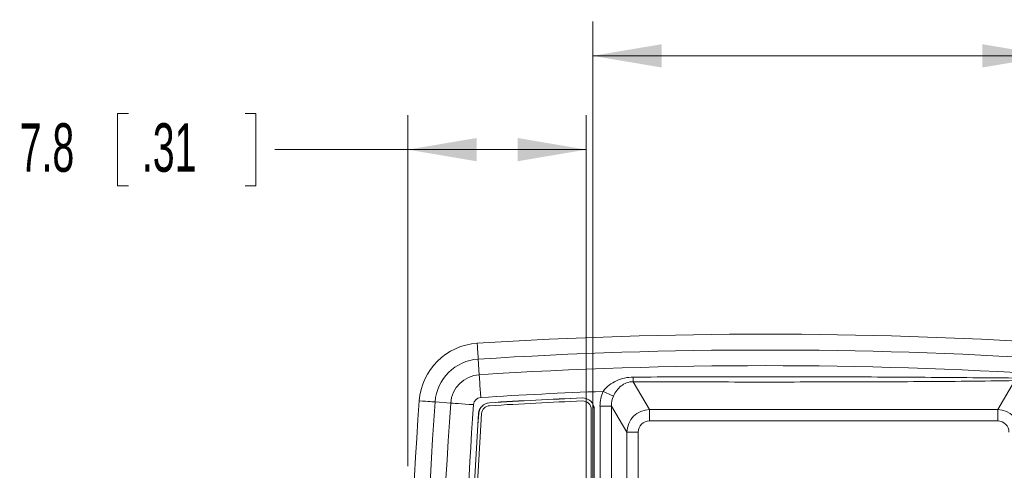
# Model space of a CAD drawing. Header units: millimetres. Extents: x 10 to 272, y 8 to 208.
# Tile 14 of 15: x 144 to 187, y 127 to 147. Entities that reach past the tile are written whole.
import ezdxf

# ---------------------------------------------------------------- set-up
doc = ezdxf.new("R2010")
doc.units = ezdxf.units.MM
doc.styles.add('SLDTEXTSTYLE1', font='TXT', dxfattribs={"width": 0.605})
doc.dimstyles.new('SLDDIMSTYLE2', dxfattribs={"dimtxt": 2.054655, "dimasz": 3, "dimexe": 0, "dimexo": 0.0625, "dimgap": 0.513664, "dimtad": 0, "dimtih": 1, "dimtoh": 1, "dimdec": 1, "dimrnd": 1e-09, "dimzin": 4, "dimdsep": 46, "dimtxsty": 'SLDTEXTSTYLE1', "dimsah": 1, "dimcen": 0.09, "dimadec": 0, "dimazin": 1, "dimtfac": 1, "dimtdec": 1, "dimtofl": 0, "dimtmove": 0, "dimatfit": 3, "dimfxl": 1, "dimfrac": 2, "dimtolj": 1, "dimtzin": 12, "dimarcsym": 0})
doc.dimstyles.new('SLDDIMSTYLE3', dxfattribs={"dimtxt": 2.054655, "dimasz": 3, "dimexe": 0, "dimexo": 0.0625, "dimgap": 0.513664, "dimtad": 0, "dimtih": 1, "dimtoh": 1, "dimdec": 1, "dimrnd": 1e-09, "dimzin": 12, "dimdsep": 46, "dimtxsty": 'SLDTEXTSTYLE1', "dimsah": 1, "dimcen": 0.09, "dimadec": 0, "dimazin": 3, "dimtfac": 1, "dimtdec": 1, "dimtofl": 0, "dimtmove": 0, "dimatfit": 3, "dimfxl": 1, "dimfrac": 2, "dimtolj": 1, "dimtzin": 12, "dimarcsym": 0})

# ---------------------------------------------------------------- blocks, each defined once
blk = doc.blocks.new('_D_15')
at = {"color": 7, "linetype": 'Continuous', "lineweight": 0}
for p, q in [((148.462, 142.615), (147.992, 142.615)), ((147.992, 142.615), (147.992, 139.46)), ((153.558, 142.615), (154.028, 142.615)), ((154.028, 142.615), (154.028, 139.46)), ((160.652, 127.229), (160.652, 142.537)), ((168.437, 111.394), (168.437, 142.537)), ((160.652, 141.037), (154.851, 141.037)), ((168.437, 141.037), (160.652, 141.037)), ((147.992, 139.46), (148.462, 139.46)), ((154.028, 139.46), (153.558, 139.46))]:
    blk.add_line(p, q, dxfattribs=at)
for points in [[(160.652, 141.037), (163.652, 140.529), (163.652, 141.545)], [(168.437, 141.037), (165.437, 141.545), (165.437, 140.529)]]:
    blk.add_solid(points, dxfattribs=at)
at = {"color": 7, "linetype": 'Continuous', "lineweight": 0, "char_height": 2.1167, "attachment_point": 1, "style": 'SLDTEXTSTYLE1'}
for s, insert in [('7.8', (143.719, 142.188)), ('.31', (149.05, 142.188))]:
    blk.add_mtext(s, dxfattribs=dict(at, insert=insert))
blk = doc.blocks.new('_D_18')
at = {"color": 7, "linetype": 'Continuous', "lineweight": 0}
for p, q in [((168.719, 122.978), (168.719, 146.629)), ((188.719, 122.978), (188.719, 146.629)), ((202.058, 146.707), (201.588, 146.707)), ((201.588, 146.707), (201.588, 143.552)), ((207.154, 146.707), (207.624, 146.707)), ((207.624, 146.707), (207.624, 143.552)), ((168.719, 145.129), (188.719, 145.129)), ((188.719, 145.129), (195.277, 145.129)), ((201.588, 143.552), (202.058, 143.552)), ((207.624, 143.552), (207.154, 143.552))]:
    blk.add_line(p, q, dxfattribs=at)
for points in [[(168.719, 145.129), (171.719, 144.621), (171.719, 145.637)], [(188.719, 145.129), (185.719, 145.637), (185.719, 144.621)]]:
    blk.add_solid(points, dxfattribs=at)
at = {"color": 7, "linetype": 'Continuous', "lineweight": 0, "char_height": 2.1167, "attachment_point": 1, "style": 'SLDTEXTSTYLE1'}
for s, insert in [('20.0', (195.747, 146.28)), ('.79', (202.646, 146.28))]:
    blk.add_mtext(s, dxfattribs=dict(at, insert=insert))

msp = doc.modelspace()

# ---------------------------------------------------------------- linework, layer by layer
at = {"color": 7, "linetype": 'Continuous', "lineweight": 15}
for p, q in [((163.768, 131.215), (163.724, 131.897)), ((170.478, 130.91), (171.196, 129.695)), ((186.384, 129.695), (187.131, 130.958)), ((162.524, 129.98), (161.842, 130.029)), ((164.209, 129.995), (164.211, 129.992)), ((169.035, 129.85), (169.531, 129.85)), ((169.035, 123.476), (169.035, 129.85)), ((170.208, 128.706), (169.531, 129.85)), ((169.531, 129.85), (169.531, 123.476)), ((163.743, 129.528), (163.741, 129.53)), ((168.653, 124.217), (168.653, 129.698)), ((168.782, 124.215), (168.782, 129.7)), ((168.785, 124.213), (168.785, 129.703)), ((171.196, 129.695), (186.384, 129.695)), ((171.196, 129.695), (171.196, 129.204)), ((186.384, 129.695), (186.384, 129.204)), ((186.384, 129.204), (171.196, 129.204)), ((170.208, 128.706), (170.705, 128.706)), ((170.208, 123.451), (170.208, 128.706)), ((170.705, 128.706), (170.705, 123.447))]:
    msp.add_line(p, q, dxfattribs=at)
at = {"color": 7, "linetype": 'Continuous', "lineweight": 15, "flags": 128}
for points in [[(163.724, 131.897), (163.723, 131.926), (163.72, 131.972), (163.716, 132.035), (163.711, 132.115), (163.705, 132.211), (163.697, 132.322), (163.689, 132.448), (163.681, 132.588)], [(163.768, 131.215), (163.77, 131.18), (163.774, 131.114), (163.78, 131.017), (163.788, 130.892), (163.798, 130.746), (163.808, 130.581), (163.819, 130.404), (163.831, 130.221)], [(168.262, 130.2), (168.263, 130.201), (168.264, 130.202)], [(169.174, 130.488), (169.252, 130.452), (169.328, 130.417), (169.399, 130.384), (169.463, 130.354), (169.519, 130.329), (169.565, 130.308), (169.599, 130.292), (169.62, 130.282)], [(161.842, 130.029), (161.813, 130.031), (161.767, 130.034), (161.704, 130.039), (161.624, 130.044), (161.528, 130.051), (161.417, 130.059), (161.291, 130.068), (161.152, 130.078)], [(163.517, 129.91), (163.334, 129.923), (163.157, 129.935), (162.993, 129.947), (162.846, 129.957), (162.722, 129.966), (162.625, 129.973), (162.558, 129.978), (162.524, 129.98)], [(168.785, 129.703), (168.784, 129.702), (168.782, 129.7)]]:
    msp.add_lwpolyline(points, dxfattribs=at)
at = {"color": 7, "linetype": 'Continuous', "lineweight": 15}
for centre, radius, start, end in [((176.252, -65.33), 198.317, 86.36552, 93.63448), ((163.852, 129.886), 2.708, 93.6345, 175.9336), ((163.852, 129.886), 2.015, 93.6345, 175.9336), ((176.252, -65.33), 197.624, 86.36552, 93.63448), ((176.252, -65.33), 196.941, 86.36552, 93.63448), ((163.852, 129.886), 1.332, 93.6345, 175.9336), ((167.534, 131.135), 2.952, 355.6244, 359.5228), ((163.852, 129.886), 0.336, 93.6345, 175.9336), ((176.252, -65.33), 195.946, 92.0702, 93.63448), ((176.252, -65.33), 195.696, 92.33927, 93.52829), ((176.252, -65.33), 195.693, 92.34007, 93.52762), ((358.969, 116.015), 198.317, 175.93361, 183.51252), ((358.969, 116.015), 197.624, 175.93361, 183.51252), ((358.969, 116.015), 196.941, 175.93361, 183.65873), ((358.969, 116.015), 195.946, 175.93361, 181.73427), ((164.244, 129.492), 0.373, 93.5236, 176.1166), ((176.252, -65.33), 195.564, 92.3406, 93.52697), ((168.281, 129.698), 0.373, 359.9946, 92.3446), ((358.969, 116.015), 195.696, 176.0398, 180.77465), ((358.969, 116.015), 195.693, 176.04047, 180.77261), ((358.987, 116.263), 195.564, 176.11405, 180.83716)]:
    msp.add_arc(centre, radius, start, end, dxfattribs=at)
for centre, major_axis, ratio, start_param, end_param in [((170.545, 129.815), (0.784, -1.325), 0.97403, 3.734241, 4.166575), ((170.545, 129.815), (-0.536, 0.906), 0.949687, 0.592648, 1.024982), ((171.208, 128.694), (-0.509, 0.861), 0.999654, 5.760432, 7.308168), ((186.372, 128.694), (0.509, 0.861), 0.999654, 5.258203, 6.805939), ((171.208, 128.694), (0.261, -0.442), 0.97403, 2.618839, 4.166575), ((186.372, 128.694), (-0.261, -0.442), 0.97403, 2.11661, 3.664346)]:
    msp.add_ellipse(centre, major_axis=major_axis, ratio=ratio, start_param=start_param, end_param=end_param, dxfattribs=at)
for points, knots in [([(169.174, 130.488), (169.247, 130.592), (169.336, 130.682), (169.534, 130.836), (169.641, 130.9), (169.981, 131.056), (170.231, 131.109), (170.486, 131.11)], [0, 0, 0, 0, 0.25, 0.25, 0.5, 0.5, 1, 1, 1, 1]), ([(170.486, 131.11), (171.872, 131.119), (173.257, 131.126), (176.029, 131.131), (177.414, 131.13), (180.185, 131.122), (181.57, 131.114), (184.341, 131.094), (185.726, 131.081), (187.11, 131.071)], [0, 0, 0, 0, 0.25, 0.25, 0.5, 0.5, 0.75, 0.75, 1, 1, 1, 1]), ([(170.478, 130.91), (170.379, 130.912), (170.281, 130.894), (170.104, 130.828), (170.026, 130.781), (169.813, 130.612), (169.7, 130.462), (169.62, 130.282)], [0, 0, 0, 0, 0.25, 0.25, 0.5, 0.5, 1, 1, 1, 1]), ([(187.131, 130.958), (186.439, 130.946), (185.745, 130.938), (184.358, 130.924), (183.665, 130.919), (181.583, 130.907), (180.195, 130.902), (177.419, 130.897), (176.031, 130.896), (173.254, 130.9), (171.866, 130.903), (170.478, 130.91)], [0, 0, 0, 0, 0.125, 0.125, 0.25, 0.25, 0.5, 0.5, 0.75, 0.75, 1, 1, 1, 1]), ([(168.782, 129.7), (168.782, 129.836), (168.725, 129.968), (168.532, 130.153), (168.397, 130.205), (168.262, 130.2)], [0, 0, 0, 0, 0.5, 0.5, 1, 1, 1, 1]), ([(168.264, 130.202), (168.4, 130.208), (168.535, 130.156), (168.727, 129.971), (168.785, 129.838), (168.785, 129.703)], [0, 0, 0, 0, 0.5, 0.5, 1, 1, 1, 1]), ([(163.741, 129.53), (163.749, 129.651), (163.802, 129.766), (163.973, 129.935), (164.088, 129.987), (164.209, 129.995)], [0, 0, 0, 0, 0.5, 0.5, 1, 1, 1, 1]), ([(164.211, 129.992), (164.09, 129.985), (163.975, 129.933), (163.804, 129.763), (163.752, 129.648), (163.743, 129.528)], [0, 0, 0, 0, 0.5, 0.5, 1, 1, 1, 1])]:
    msp.add_open_spline(points, degree=3, knots=knots, dxfattribs=at)

# ---------------------------------------------------------------- dimensions: what is measured, and where the dimension line sits
at = {"color": 7, "linetype": 'Continuous', "lineweight": 0}
for base, p1, p2, dimstyle, picture, middle in [((168.719, 145.129), (188.719, 120.978), (168.719, 120.978), 'SLDDIMSTYLE2', '_D_18', (201.862, 145.129)), ((160.652, 141.037), (168.437, 109.394), (160.652, 125.229), 'SLDDIMSTYLE3', '_D_15', (149.05, 141.037))]:
    dim = msp.add_linear_dim(base=base, p1=p1, p2=p2, dimstyle=dimstyle, dxfattribs=at)
    dim.commit()
    dim.dimension.update_dxf_attribs({"geometry": picture, "text_midpoint": middle, "dimtype": 160})

doc.saveas('drawing.dxf')
